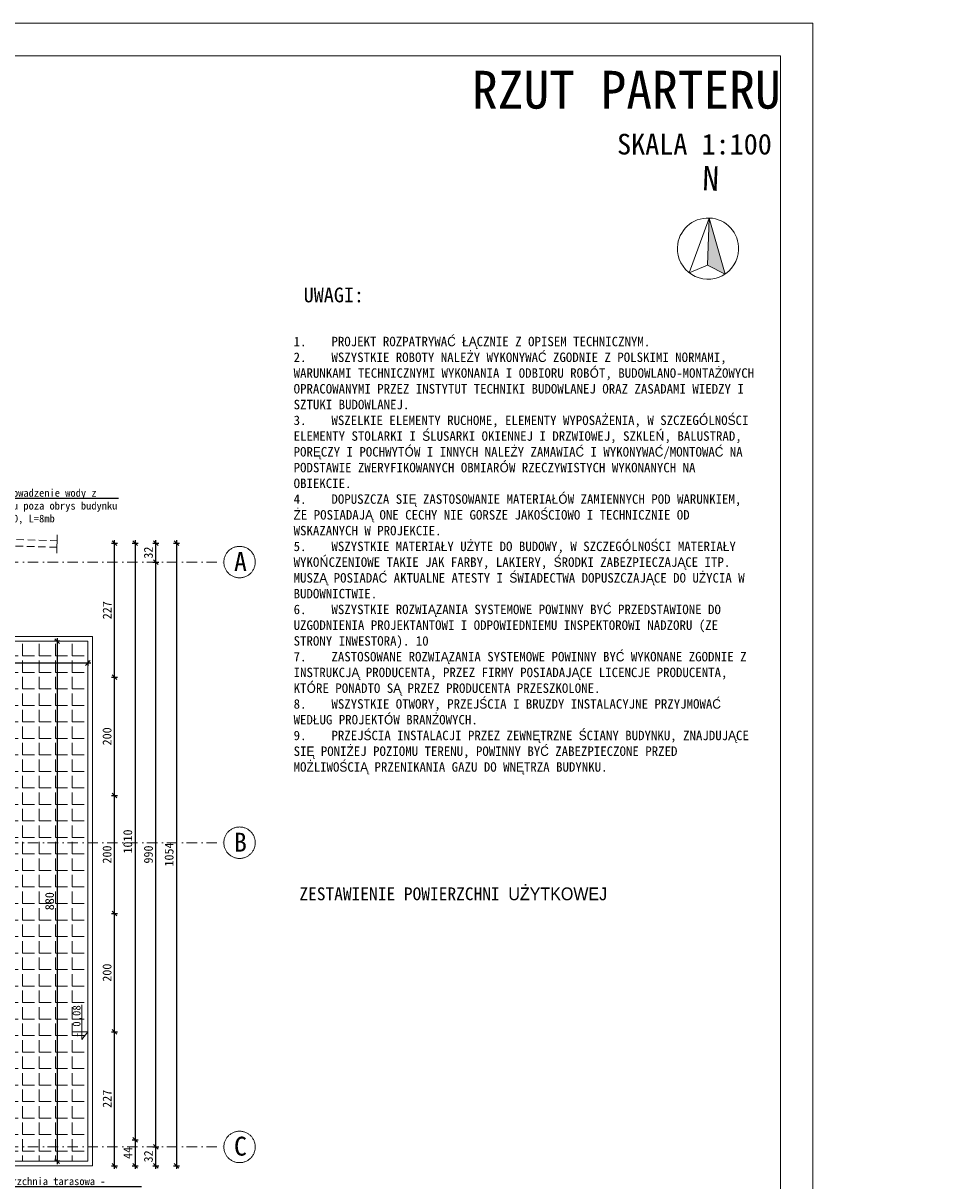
# Model space of a CAD drawing. Header units: millimetres. Extents: x -1373 to 28294, y -9636 to 187.
# Tile 85 of 133: x 6176 to 7722, y -5105 to -3146. Entities that reach past the tile are written whole.
import ezdxf
from ezdxf import colors
from ezdxf.entities.mleader import LeaderData, LeaderLine
from ezdxf.enums import TextEntityAlignment as Align
from ezdxf.math import Vec2, Vec3

# ---------------------------------------------------------------- set-up
doc = ezdxf.new("R2010")
doc.units = ezdxf.units.MM
doc.set_wipeout_variables(frame=1)
for name, pattern in [('HIDDEN2', [4.7625, 3.175, -1.5875]), ('Kreski i kropki', [335.138881, 176.388884, -88.194442, 0, -70.555556]), ('Wipeout_Contour', [1000, 0, -1000])]:
    doc.linetypes.add(name, pattern=pattern)
for name, color, linetype, lineweight in [('_k_krawężnik', 252, 'Continuous', 13), ('_k_kreskowanie', 250, 'Continuous', 9), ('_k_opis', 7, 'Continuous', 13), ('_k_osie', 142, 'Kreski i kropki', 13), ('_k_tabela', 7, 'Continuous', 13), ('_k_wymiar', 7, 'Continuous', 9), ('_k_zarys', 7, 'HIDDEN2', 20), ('Nowe_320-W Umeblowanie_Nr_pióra__1', 7, 'Continuous', 13)]:
    doc.layers.add(name, color=color, linetype=linetype, lineweight=lineweight)
doc.layers.add('Nowe_320-W Umeblowanie', color=7, linetype='Continuous')
doc.styles.add('GENERATED_STYLE_1', font='MS Gothic.ttf')
doc.styles.add('GENERATED_STYLE_2', font='MS Gothic.ttf')
doc.styles.add('Katarzyna', font='MS Gothic.ttf')
doc.dimstyles.new('1 - 100   (15cm)', dxfattribs={"dimscale": 5, "dimtxt": 3, "dimasz": 1.6, "dimexe": 1, "dimexo": 1, "dimgap": 1, "dimtad": 1, "dimdec": 0, "dimzin": 12, "dimdsep": 46, "dimtxsty": 'GENERATED_STYLE_1', "dimblk1": 'OBLIQUE', "dimblk2": 'OBLIQUE', "dimsah": 1, "dimcen": 0, "dimdle": 1, "dimclrd": 256, "dimclre": 256, "dimclrt": 4, "dimazin": 0, "dimtfac": 0.75, "dimtdec": 0, "dimtix": 1, "dimtmove": 1, "dimatfit": 3, "dimldrblk": 'OBLIQUE', "dimfxl": 1, "dimfxlon": 1, "dimtvp": 0.75, "dimtfillclr": 1, "dimtolj": 1, "dimtzin": 0, "dimarcsym": 0})

# ---------------------------------------------------------------- blocks, each defined once
blk = doc.blocks.new('_OBLIQUE')
at = {"color": 0, "linetype": 'ByBlock'}
blk.add_line((-0.5, -0.5), (0.5, 0.5), dxfattribs=at)
blk = doc.blocks.new('*D165')
at = {"layer": '_k_wymiar', "lineweight": -2, "transparency": 16777216}
for p, q in [((6325.2, -4853.1), (6335.2, -4853.1)), ((6330.2, -5085.1), (6330.2, -4848.1)), ((6325.2, -5080.1), (6335.2, -5080.1))]:
    blk.add_line(p, q, dxfattribs=at)
at = {"layer": 'Defpoints', "color": 0, "transparency": 16777216}
for p in [(5965.2, -4853.1), (6330.2, -4853.1), (5965.2, -5080.1)]:
    blk.add_point(p, dxfattribs=at)
at = {"layer": '_k_wymiar', "lineweight": -2, "transparency": 16777216, "xscale": 8, "yscale": 8, "zscale": 8}
for p, rotation in [((6330.2, -4853.1), 90), ((6330.2, -5080.1), 270)]:
    blk.add_blockref('_OBLIQUE', p, dxfattribs=dict(at, rotation=rotation))
at = {"layer": '_k_wymiar', "color": 4, "transparency": 16777216, "insert": (6317.7, -4966.6), "char_height": 15, "attachment_point": 5, "rotation": 90, "style": 'GENERATED_STYLE_1'}
blk.add_mtext('\\A1;227', dxfattribs=at)
blk = doc.blocks.new('*D166')
at = {"layer": '_k_wymiar', "lineweight": -2, "transparency": 16777216}
for p, q in [((6325.2, -4653.1), (6335.2, -4653.1)), ((6330.2, -4858.1), (6330.2, -4648.1)), ((6325.2, -4853.1), (6335.2, -4853.1))]:
    blk.add_line(p, q, dxfattribs=at)
at = {"layer": 'Defpoints', "color": 0, "transparency": 16777216}
for p in [(5945.2, -4653.1), (6330.2, -4653.1), (5965.2, -4853.1)]:
    blk.add_point(p, dxfattribs=at)
at = {"layer": '_k_wymiar', "lineweight": -2, "transparency": 16777216, "xscale": 8, "yscale": 8, "zscale": 8}
for p, rotation in [((6330.2, -4653.1), 90), ((6330.2, -4853.1), 270)]:
    blk.add_blockref('_OBLIQUE', p, dxfattribs=dict(at, rotation=rotation))
at = {"layer": '_k_wymiar', "color": 4, "transparency": 16777216, "insert": (6317.7, -4753.1), "char_height": 15, "attachment_point": 5, "rotation": 90, "style": 'GENERATED_STYLE_1'}
blk.add_mtext('\\A1;200', dxfattribs=at)
blk = doc.blocks.new('*D167')
at = {"layer": '_k_wymiar', "lineweight": -2, "transparency": 16777216}
for p, q in [((6330.2, -4658.1), (6330.2, -4448.1)), ((6325.2, -4453.1), (6335.2, -4453.1)), ((6325.2, -4653.1), (6335.2, -4653.1))]:
    blk.add_line(p, q, dxfattribs=at)
at = {"layer": 'Defpoints', "color": 0, "transparency": 16777216}
for p in [(5945.2, -4453.1), (6330.2, -4453.1), (5945.2, -4653.1)]:
    blk.add_point(p, dxfattribs=at)
at = {"layer": '_k_wymiar', "lineweight": -2, "transparency": 16777216, "xscale": 8, "yscale": 8, "zscale": 8}
for p, rotation in [((6330.2, -4453.1), 90), ((6330.2, -4653.1), 270)]:
    blk.add_blockref('_OBLIQUE', p, dxfattribs=dict(at, rotation=rotation))
at = {"layer": '_k_wymiar', "color": 4, "transparency": 16777216, "insert": (6317.7, -4553.1), "char_height": 15, "attachment_point": 5, "rotation": 90, "style": 'GENERATED_STYLE_1'}
blk.add_mtext('\\A1;200', dxfattribs=at)
blk = doc.blocks.new('*D168')
at = {"layer": '_k_wymiar', "lineweight": -2, "transparency": 16777216}
for p, q in [((6330.2, -4458.1), (6330.2, -4248.1)), ((6325.2, -4253.1), (6335.2, -4253.1)), ((6325.2, -4453.1), (6335.2, -4453.1))]:
    blk.add_line(p, q, dxfattribs=at)
at = {"layer": 'Defpoints', "color": 0, "transparency": 16777216}
for p in [(5945.2, -4253.1), (6330.2, -4253.1), (5945.2, -4453.1)]:
    blk.add_point(p, dxfattribs=at)
at = {"layer": '_k_wymiar', "lineweight": -2, "transparency": 16777216, "xscale": 8, "yscale": 8, "zscale": 8}
for p, rotation in [((6330.2, -4253.1), 90), ((6330.2, -4453.1), 270)]:
    blk.add_blockref('_OBLIQUE', p, dxfattribs=dict(at, rotation=rotation))
at = {"layer": '_k_wymiar', "color": 4, "transparency": 16777216, "insert": (6317.7, -4353.1), "char_height": 15, "attachment_point": 5, "rotation": 90, "style": 'GENERATED_STYLE_1'}
blk.add_mtext('\\A1;200', dxfattribs=at)
blk = doc.blocks.new('*D350')
at = {"layer": '_k_wymiar', "lineweight": -2, "transparency": 16777216}
for p, q in [((6360.2, -4026.1), (6370.2, -4026.1)), ((6365.2, -4021.1), (6365.2, -5041.1)), ((6360.2, -5036.1), (6370.2, -5036.1))]:
    blk.add_line(p, q, dxfattribs=at)
at = {"layer": 'Defpoints', "color": 0, "transparency": 16777216}
for p in [(5965.2, -4026.1), (5486.7, -5036.1), (6365.2, -5036.1)]:
    blk.add_point(p, dxfattribs=at)
at = {"layer": '_k_wymiar', "lineweight": -2, "transparency": 16777216, "xscale": 8, "yscale": 8, "zscale": 8}
for p, rotation in [((6365.2, -4026.1), 90), ((6365.2, -5036.1), 270)]:
    blk.add_blockref('_OBLIQUE', p, dxfattribs=dict(at, rotation=rotation))
at = {"layer": '_k_wymiar', "color": 4, "transparency": 16777216, "insert": (6352.7, -4531.1), "char_height": 15, "attachment_point": 5, "rotation": 90, "style": 'GENERATED_STYLE_1'}
blk.add_mtext('\\A1;1010', dxfattribs=at)
blk = doc.blocks.new('*D351')
at = {"layer": '_k_wymiar', "lineweight": -2, "transparency": 16777216}
for p, q in [((6360.2, -5036.1), (6370.2, -5036.1)), ((6365.2, -5031.1), (6365.2, -5085.1)), ((6360.2, -5080.1), (6370.2, -5080.1))]:
    blk.add_line(p, q, dxfattribs=at)
at = {"layer": 'Defpoints', "color": 0, "transparency": 16777216}
for p in [(5486.7, -5036.1), (5965.2, -5080.1), (6365.2, -5080.1)]:
    blk.add_point(p, dxfattribs=at)
at = {"layer": '_k_wymiar', "lineweight": -2, "transparency": 16777216, "xscale": 8, "yscale": 8, "zscale": 8}
for p, rotation in [((6365.2, -5036.1), 90), ((6365.2, -5080.1), 270)]:
    blk.add_blockref('_OBLIQUE', p, dxfattribs=dict(at, rotation=rotation))
at = {"layer": '_k_wymiar', "color": 4, "transparency": 16777216, "insert": (6352.7, -5058.1), "char_height": 15, "attachment_point": 5, "rotation": 90, "style": 'GENERATED_STYLE_1'}
blk.add_mtext('\\A1;44', dxfattribs=at)
blk = doc.blocks.new('*D352')
at = {"layer": '_k_wymiar', "lineweight": -2, "transparency": 16777216}
for p, q in [((6395.2, -5048.1), (6405.2, -5048.1)), ((6400.2, -5085.1), (6400.2, -5043.1)), ((6395.2, -5080.1), (6405.2, -5080.1))]:
    blk.add_line(p, q, dxfattribs=at)
at = {"layer": 'Defpoints', "color": 0, "transparency": 16777216}
for p in [(5933.2, -5048.1), (6400.2, -5048.1), (5965.2, -5080.1)]:
    blk.add_point(p, dxfattribs=at)
at = {"layer": '_k_wymiar', "lineweight": -2, "transparency": 16777216, "xscale": 8, "yscale": 8, "zscale": 8}
for p, rotation in [((6400.2, -5048.1), 90), ((6400.2, -5080.1), 270)]:
    blk.add_blockref('_OBLIQUE', p, dxfattribs=dict(at, rotation=rotation))
at = {"layer": '_k_wymiar', "color": 4, "transparency": 16777216, "insert": (6387.7, -5064.1), "char_height": 15, "attachment_point": 5, "rotation": 90, "style": 'GENERATED_STYLE_1'}
blk.add_mtext('\\A1;32', dxfattribs=at)
blk = doc.blocks.new('*D353')
at = {"layer": '_k_wymiar', "lineweight": -2, "transparency": 16777216}
for p, q in [((6400.2, -5053.1), (6400.2, -4053.1)), ((6395.2, -4058.1), (6405.2, -4058.1)), ((6395.2, -5048.1), (6405.2, -5048.1))]:
    blk.add_line(p, q, dxfattribs=at)
at = {"layer": 'Defpoints', "color": 0, "transparency": 16777216}
for p in [(5933.2, -4058.1), (6400.2, -4058.1), (5933.2, -5048.1)]:
    blk.add_point(p, dxfattribs=at)
at = {"layer": '_k_wymiar', "lineweight": -2, "transparency": 16777216, "xscale": 8, "yscale": 8, "zscale": 8}
for p, rotation in [((6400.2, -4058.1), 90), ((6400.2, -5048.1), 270)]:
    blk.add_blockref('_OBLIQUE', p, dxfattribs=dict(at, rotation=rotation))
at = {"layer": '_k_wymiar', "color": 4, "transparency": 16777216, "insert": (6387.7, -4553.1), "char_height": 15, "attachment_point": 5, "rotation": 90, "style": 'GENERATED_STYLE_1'}
blk.add_mtext('\\A1;990', dxfattribs=at)
blk = doc.blocks.new('*D354')
at = {"layer": '_k_wymiar', "lineweight": -2, "transparency": 16777216}
for p, q in [((6395.2, -4026.1), (6405.2, -4026.1)), ((6400.2, -4063.1), (6400.2, -4021.1)), ((6395.2, -4058.1), (6405.2, -4058.1))]:
    blk.add_line(p, q, dxfattribs=at)
at = {"layer": 'Defpoints', "color": 0, "transparency": 16777216}
for p in [(5965.2, -4026.1), (6400.2, -4026.1), (5933.2, -4058.1)]:
    blk.add_point(p, dxfattribs=at)
at = {"layer": '_k_wymiar', "lineweight": -2, "transparency": 16777216, "xscale": 8, "yscale": 8, "zscale": 8}
for p, rotation in [((6400.2, -4026.1), 90), ((6400.2, -4058.1), 270)]:
    blk.add_blockref('_OBLIQUE', p, dxfattribs=dict(at, rotation=rotation))
at = {"layer": '_k_wymiar', "color": 4, "transparency": 16777216, "insert": (6387.7, -4042.1), "char_height": 15, "attachment_point": 5, "rotation": 90, "style": 'GENERATED_STYLE_1'}
blk.add_mtext('\\A1;32', dxfattribs=at)
blk = doc.blocks.new('*D169')
at = {"layer": '_k_wymiar', "lineweight": -2, "transparency": 16777216}
for p, q in [((6430.2, -4026.1), (6440.2, -4026.1)), ((6435.2, -4021.1), (6435.2, -5085.1)), ((6430.2, -5080.1), (6440.2, -5080.1))]:
    blk.add_line(p, q, dxfattribs=at)
at = {"layer": 'Defpoints', "color": 0, "transparency": 16777216}
for p in [(5965.2, -4026.1), (5965.2, -5080.1), (6435.2, -5080.1)]:
    blk.add_point(p, dxfattribs=at)
at = {"layer": '_k_wymiar', "lineweight": -2, "transparency": 16777216, "xscale": 8, "yscale": 8, "zscale": 8}
for p, rotation in [((6435.2, -4026.1), 90), ((6435.2, -5080.1), 270)]:
    blk.add_blockref('_OBLIQUE', p, dxfattribs=dict(at, rotation=rotation))
at = {"layer": '_k_wymiar', "color": 4, "transparency": 16777216, "insert": (6422.7, -4553.1), "char_height": 15, "attachment_point": 5, "rotation": 90, "style": 'GENERATED_STYLE_1'}
blk.add_mtext('\\A1;1054', dxfattribs=at)
blk = doc.blocks.new('Symbol północy 21')
at = {"layer": 'Nowe_320-W Umeblowanie', "linetype": 'Continuous', "lineweight": 0, "true_color": 0x000000}
blk.add_hatch(color=18, dxfattribs=at).paths.add_polyline_path([(0, 0.5), (0, -0.27), (0.294, -0.405)])
at = {"layer": 'Nowe_320-W Umeblowanie_Nr_pióra__1', "color": 7, "linetype": 'Continuous', "lineweight": 13}
for p, q in [((0, 0.5), (0, -0.27)), ((0.294, -0.405), (0, 0.5)), ((0, -0.27), (0.294, -0.405))]:
    blk.add_line(p, q, dxfattribs=at)
for start, end in [(0, 180), (180, 0)]:
    blk.add_arc((0, 0), 0.5, start, end, dxfattribs=at)
at = {"layer": 'Nowe_320-W Umeblowanie_Nr_pióra__1', "color": 7, "lineweight": 13, "style": 'GENERATED_STYLE_1'}
blk.add_attdef('txt', text='', height=0.4, dxfattribs=at).set_placement((0, 0.828), align=Align.BOTTOM_CENTER)
at = {"color": 254, "linetype": 'Wipeout_Contour', "lineweight": 0, "ltscale": 2.239185}
blk.add_wipeout([(0, 0.5), (0, -0.27), (-0.294, -0.405)], dxfattribs=at).dxf.layer = 'Nowe_320-W Umeblowanie'
at = {"layer": 'Nowe_320-W Umeblowanie_Nr_pióra__1', "color": 7, "linetype": 'Continuous', "lineweight": 13}
for p, q in [((-0.294, -0.405), (0, 0.5)), ((0, 0.5), (0, -0.27)), ((0, -0.27), (-0.294, -0.405))]:
    blk.add_line(p, q, dxfattribs=at)
blk = doc.blocks.new('PÓŁNOC')
at = {"layer": 'Nowe_320-W Umeblowanie', "color": 7, "linetype": 'Continuous', "lineweight": 13}
blk.add_blockref('Symbol północy 21', (12.022, 13.325), dxfattribs=at).add_auto_attribs({'txt': 'N'})
blk = doc.blocks.new('*D221')
at = {"layer": '_k_wymiar', "lineweight": -2, "transparency": 16777216}
for p, q in [((6325.2, -4026.1), (6335.2, -4026.1)), ((6330.2, -4258.1), (6330.2, -4021.1)), ((6325.2, -4253.1), (6335.2, -4253.1))]:
    blk.add_line(p, q, dxfattribs=at)
at = {"layer": 'Defpoints', "color": 0, "transparency": 16777216}
for p in [(5965.2, -4026.1), (6330.2, -4026.1), (5945.2, -4253.1)]:
    blk.add_point(p, dxfattribs=at)
at = {"layer": '_k_wymiar', "lineweight": -2, "transparency": 16777216, "xscale": 8, "yscale": 8, "zscale": 8}
for p, rotation in [((6330.2, -4026.1), 90), ((6330.2, -4253.1), 270)]:
    blk.add_blockref('_OBLIQUE', p, dxfattribs=dict(at, rotation=rotation))
at = {"layer": '_k_wymiar', "color": 4, "transparency": 16777216, "insert": (6317.7, -4139.6), "char_height": 15, "attachment_point": 5, "rotation": 90, "style": 'GENERATED_STYLE_1'}
blk.add_mtext('\\A1;227', dxfattribs=at)
blk = doc.blocks.new('*D423')
at = {"layer": '_k_wymiar', "lineweight": -2, "transparency": 16777216}
for p, q in [((5960.2, -4228.9), (6290.2, -4228.9)), ((5965.2, -4223.9), (5965.2, -4233.9)), ((6285.2, -4223.9), (6285.2, -4233.9))]:
    blk.add_line(p, q, dxfattribs=at)
at = {"layer": 'Defpoints', "color": 0, "transparency": 16777216}
for p in [(5965.2, -4192.1), (6285.2, -4192.1), (6285.2, -4228.9)]:
    blk.add_point(p, dxfattribs=at)
at = {"layer": '_k_wymiar', "lineweight": -2, "transparency": 16777216, "xscale": 8, "yscale": 8, "zscale": 8, "rotation": 180}
blk.add_blockref('_OBLIQUE', (5965.2, -4228.9), dxfattribs=at)
at = {"layer": '_k_wymiar', "lineweight": -2, "transparency": 16777216, "xscale": 8, "yscale": 8, "zscale": 8}
blk.add_blockref('_OBLIQUE', (6285.2, -4228.9), dxfattribs=at)
at = {"layer": '_k_wymiar', "color": 4, "transparency": 16777216, "insert": (6125.2, -4216.4), "char_height": 15, "attachment_point": 5, "style": 'GENERATED_STYLE_1'}
blk.add_mtext('\\A1;320', dxfattribs=at)
blk = doc.blocks.new('*D226')
at = {"layer": '_k_wymiar', "lineweight": -2, "transparency": 16777216}
for p, q in [((6238, -4192.1), (6228, -4192.1)), ((6233, -4187.1), (6233, -5077.1)), ((6238, -5072.1), (6228, -5072.1))]:
    blk.add_line(p, q, dxfattribs=at)
at = {"layer": 'Defpoints', "color": 0, "transparency": 16777216}
for p in [(6260.3, -4192.1), (6233, -5072.1), (6260.3, -5072.1)]:
    blk.add_point(p, dxfattribs=at)
at = {"layer": '_k_wymiar', "lineweight": -2, "transparency": 16777216, "xscale": 8, "yscale": 8, "zscale": 8}
for p, rotation in [((6233, -4192.1), 90), ((6233, -5072.1), 270)]:
    blk.add_blockref('_OBLIQUE', p, dxfattribs=dict(at, rotation=rotation))
at = {"layer": '_k_wymiar', "color": 4, "transparency": 16777216, "insert": (6220.5, -4632.1), "char_height": 15, "attachment_point": 5, "rotation": 90, "style": 'GENERATED_STYLE_1'}
blk.add_mtext('\\A1;880', dxfattribs=at)
blk = doc.blocks.new('*U488')
at = {"layer": '_k_wymiar'}
blk.add_line((0, -0.153), (0, -0.4), dxfattribs=at)
blk.add_lwpolyline([(0, -0.153), (0, 0), (-0.198, -0.153), (0.685, -0.153)], dxfattribs=at)
at = {"layer": '_k_wymiar', "style": 'GENERATED_STYLE_1'}
blk.add_attdef('%%P_0.00', text='', height=0.2, dxfattribs=at).set_placement((-0.146, -0.423), align=Align.BOTTOM_LEFT)

msp = doc.modelspace()

# ---------------------------------------------------------------- hatches: boundary and pattern name
at = {"layer": '_k_kreskowanie'}
h = msp.add_hatch(dxfattribs=at)
h.set_pattern_fill('ANGLE', color=256, scale=4)
h.set_pattern_definition([(0, (0, 2), (0, 27.94), [20.32, -7.62]), (90, (0, 2), (-27.94, 2e-15), [20.32, -7.62])])
h.paths.add_polyline_path([(6285.2, -4192.1), (5965.2, -4192.1), (5965.2, -4251.1), (5945.2, -4251.1), (5945.2, -4451.1), (5965.2, -4451.1), (5965.2, -4651.1), (5945.2, -4651.1), (5945.2, -4851.1), (5965.2, -4851.1), (5965.2, -5072.1), (6285.2, -5072.1)])

# ---------------------------------------------------------------- linework, layer by layer
at = {"layer": '_k_krawężnik'}
msp.add_lwpolyline([(5965.2, -5080.1), (6293.2, -5080.1), (6293.2, -4184.1), (5965.2, -4184.1)], close=True, dxfattribs=at)
msp.add_lwpolyline([(5965.2, -4651.1), (5965.2, -5072.1), (6285.2, -5072.1), (6285.2, -4192.1), (5965.2, -4192.1), (5965.2, -4651.1)], dxfattribs=at)
at = {"layer": '_k_opis'}
for points in [[(3312.2, -3145.9), (7512.2, -3145.9), (7512.2, -6115.9), (3312.2, -6115.9)], [(3502.2, -3200.9), (7457.2, -3200.9), (7457.2, -6060.9), (3502.2, -6060.9)]]:
    msp.add_lwpolyline(points, close=True, dxfattribs=at)
at = {"layer": '_k_osie', "ltscale": 0.1}
for points in [[(3595.2, -4058.1), (6515.2, -4058.1)], [(3595.2, -4533.1), (6515.2, -4533.1)], [(3595.2, -5048.1), (6515.2, -5048.1)]]:
    msp.add_lwpolyline(points, dxfattribs=at)
at = {"layer": '_k_osie'}
for centre in [(6541.9, -4058.1), (6541.9, -4533.1), (6541.9, -5048.1)]:
    msp.add_circle(centre, 26.6, dxfattribs=at)
at = {"layer": '_k_wymiar'}
msp.add_lwpolyline([(6233.5, -4012.1), (6232.5, -4043.1)], dxfattribs=at)
at = {"layer": '_k_zarys', "color": 7, "ltscale": 4}
for points in [[(5935.8, -4012.7), (6233.1, -4022.1)], [(6232.8, -4033.1), (5935.5, -4023.7)]]:
    msp.add_lwpolyline(points, dxfattribs=at)

# ---------------------------------------------------------------- block references
at = {"layer": '_k_wymiar'}
ref = msp.add_blockref('*U488', (6285.2, -4853.1), dxfattribs=dict(at, xscale=-66.83250000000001, yscale=66.83250000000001, zscale=66.83250000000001, rotation=270))
ref.add_attrib('%%P_0.00', '- 0,08', dxfattribs={"height": 13.37, "rotation": 90, "style": 'GENERATED_STYLE_1'}).set_placement((6259.3, -4862.8), align=Align.TOP_LEFT)

# ---------------------------------------------------------------- texts
at = {"layer": '_k_opis', "ltscale": 5, "attachment_point": 1, "style": 'Katarzyna'}
for s, width, insert, char_height in [('\\pi785.94;{\\fMS Gothic|b1|i0|c238|p49;\\H4x;PRZEKRÓJ A-01\\P\\pi934.84;\\H0.54687x;SKALA 1:50}', 1047.438, (1853, -3206.5), 8), ('\\pi553.86;{\\fMS Gothic|b1|i0|c238|p49;\\H4x;RZUT PARTERU\\P\\pi799.44;\\H0.54687x;SKALA 1:100}', 1047.438, (6381.4, -3226.5), 16), ('{\\fMS Gothic|b0|i0|c128|p49;\\H1.5625x; UWAGI:\\fMS Gothic|b0|i0|c238|p49;\\P\\fMS Gothic|b0|i0|c128|p49;\\P\\pi-48,l64,t64;\\H0.64x;1.^IPROJEKT ROZPATRYWA}Ć ŁĄ{\\fMS Gothic|b0|i0|c128|p49;CZNIE Z OPISEM TECHNICZNYM.\\P2.^IWSZYSTKIE ROBOTY NALE}Ż{\\fMS Gothic|b0|i0|c128|p49;Y WYKONYWA}Ć {\\fMS Gothic|b0|i0|c128|p49;ZGODNIE Z POLSKIMI NORMAMI, WARUNKAMI TECHNICZNYMI WYKONANIA I ODBIORU ROBÓT, BUDOWLANO-MONTA}Ż{\\fMS Gothic|b0|i0|c128|p49;OWYCH OPRACOWANYMI PRZEZ INSTYTUT TECHNIKI BUDOWLANEJ ORAZ ZASADAMI WIEDZY I SZTUKI BUDOWLANEJ.\\P3.^IWSZELKIE ELEMENTY RUCHOME, ELEMENTY WYPOSA}Ż{\\fMS Gothic|b0|i0|c128|p49;ENIA, W SZCZEGÓLNO}Ś{\\fMS Gothic|b0|i0|c128|p49;CI ELEMENTY STOLARKI I }Ś{\\fMS Gothic|b0|i0|c128|p49;LUSARKI OKIENNEJ I DRZWIOWEJ, SZKLE}Ń{\\fMS Gothic|b0|i0|c128|p49;, BALUSTRAD, POR}Ę{\\fMS Gothic|b0|i0|c128|p49;CZY I POCHWYTÓW I INNYCH NALE}Ż{\\fMS Gothic|b0|i0|c128|p49;Y ZAMAWIA}Ć {\\fMS Gothic|b0|i0|c128|p49;I WYKONYWA}Ć{\\fMS Gothic|b0|i0|c128|p49;/MONTOWA}Ć {\\fMS Gothic|b0|i0|c128|p49;NA PODSTAWIE ZWERYFIKOWANYCH OBMIARÓW RZECZYWISTYCH WYKONANYCH NA OBIEKCIE.\\P4.^IDOPUSZCZA SI}Ę {\\fMS Gothic|b0|i0|c128|p49;ZASTOSOWANIE MATERIA}Ł{\\fMS Gothic|b0|i0|c128|p49;ÓW ZAMIENNYCH POD WARUNKIEM, }Ż{\\fMS Gothic|b0|i0|c128|p49;E POSIADAJ}Ą {\\fMS Gothic|b0|i0|c128|p49;ONE CECHY NIE GORSZE JAKO}Ś{\\fMS Gothic|b0|i0|c128|p49;CIOWO I TECHNICZNIE OD WSKAZANYCH W PROJEKCIE.\\P5.^IWSZYSTKIE MATERIA}Ł{\\fMS Gothic|b0|i0|c128|p49;Y U}Ż{\\fMS Gothic|b0|i0|c128|p49;YTE DO BUDOWY, W SZCZEGÓLNO}Ś{\\fMS Gothic|b0|i0|c128|p49;CI MATERIA}Ł{\\fMS Gothic|b0|i0|c128|p49;Y WYKO}Ń{\\fMS Gothic|b0|i0|c128|p49;CZENIOWE TAKIE JAK FARBY, LAKIERY, }Ś{\\fMS Gothic|b0|i0|c128|p49;RODKI ZABEZPIECZAJ}Ą{\\fMS Gothic|b0|i0|c128|p49;CE ITP. MUSZ}Ą {\\fMS Gothic|b0|i0|c128|p49;POSIADA}Ć {\\fMS Gothic|b0|i0|c128|p49;AKTUALNE ATESTY I }Ś{\\fMS Gothic|b0|i0|c128|p49;WIADECTWA DOPUSZCZAJ}Ą{\\fMS Gothic|b0|i0|c128|p49;CE DO U}Ż{\\fMS Gothic|b0|i0|c128|p49;YCIA W BUDOWNICTWIE.\\P6.^IWSZYSTKIE ROZWI}Ą{\\fMS Gothic|b0|i0|c128|p49;ZANIA SYSTEMOWE POWINNY BY}Ć {\\fMS Gothic|b0|i0|c128|p49;PRZEDSTAWIONE DO UZGODNIENIA PROJEKTANTOWI I ODPOWIEDNIEMU INSPEKTOROWI NADZORU (ZE STRONY INWESTORA). 10\\P7.^IZASTOSOWANE ROZWI}Ą{\\fMS Gothic|b0|i0|c128|p49;ZANIA SYSTEMOWE POWINNY BY}Ć {\\fMS Gothic|b0|i0|c128|p49;WYKONANE ZGODNIE Z INSTRUKCJ}Ą {\\fMS Gothic|b0|i0|c128|p49;PRODUCENTA, PRZEZ FIRMY POSIADAJ}Ą{\\fMS Gothic|b0|i0|c128|p49;CE LICENCJE PRODUCENTA, KTÓRE PONADTO S}Ą {\\fMS Gothic|b0|i0|c128|p49;PRZEZ PRODUCENTA PRZESZKOLONE.\\P8.^IWSZYSTKIE OTWORY, PRZEJ}Ś{\\fMS Gothic|b0|i0|c128|p49;CIA I BRUZDY INSTALACYJNE PRZYJMOWA}Ć {\\fMS Gothic|b0|i0|c128|p49;WED}Ł{\\fMS Gothic|b0|i0|c128|p49;UG PROJEKTÓW BRAN}Ż{\\fMS Gothic|b0|i0|c128|p49;OWYCH.\\P9.^IPRZEJ}Ś{\\fMS Gothic|b0|i0|c128|p49;CIA INSTALACJI PRZEZ ZEWN}Ę{\\fMS Gothic|b0|i0|c128|p49;TRZNE }Ś{\\fMS Gothic|b0|i0|c128|p49;CIANY BUDYNKU, ZNAJDUJ}Ą{\\fMS Gothic|b0|i0|c128|p49;CE SI}Ę {\\fMS Gothic|b0|i0|c128|p49;PONI}Ż{\\fMS Gothic|b0|i0|c128|p49;EJ POZIOMU TERENU, POWINNY BY}Ć {\\fMS Gothic|b0|i0|c128|p49;ZABEZPIECZONE PRZED MO}Ż{\\fMS Gothic|b0|i0|c128|p49;LIWO}Ś{\\fMS Gothic|b0|i0|c128|p49;CI}Ą {\\fMS Gothic|b0|i0|c128|p49;PRZENIKANIA GAZU DO WN}Ę{\\fMS Gothic|b0|i0|c128|p49;TRZA BUDYNKU. }', 783.954, (6633.4, -3593.4), 16), ('\\pi633.05;{\\fMS Gothic|b1|i0|c238|p49;\\H4x;ZESTAWIENIE PRZEGRÓD\\P\\pi934.84;\\H0.54687x;SKALA 1:50}', 1047.438, (-362.3, -4977.1), 8), ('\\pi780.29;{\\fMS Gothic|b1|i0|c238|p49;\\H4x;PRZEKRÓJ A-02\\P\\pi934.84;\\H0.54687x;SKALA 1:50}', 1047.438, (1846.3, -4977.1), 8)]:
    msp.add_mtext_dynamic_manual_height_columns(s, width=width, gutter_width=25, heights=[0], dxfattribs=dict(at, insert=insert, char_height=char_height))
at = {"layer": '_k_osie', "char_height": 32, "attachment_point": 8, "style": 'GENERATED_STYLE_2'}
for s, insert in [('A', (6543.4, -4073.3)), ('B', (6543.4, -4548.3)), ('C', (6543.4, -5063.3))]:
    msp.add_mtext(s, dxfattribs=dict(at, insert=insert))
at = {"layer": '_k_tabela', "ltscale": 5, "insert": (6643.1, -4608.8), "char_height": 20, "attachment_point": 1, "style": 'GENERATED_STYLE_2'}
msp.add_mtext_dynamic_manual_height_columns('{\\fMS Gothic|b1|i0|c238|p49;\\H1.0833x;ZESTAWIENIE POWIERZCHNI UŻYTKOWEJ}', width=570.414, gutter_width=548.7, heights=[211.8], dxfattribs=at)

# ---------------------------------------------------------------- dimensions: what is measured, and where the dimension line sits
at = {"layer": '_k_wymiar'}
for base, p1, p2, picture, middle in [((6365.2, -5036.1), (5965.2, -4026.1), (5486.7, -5036.1), '*D350', (6352.7, -4531.1)), ((6400.2, -4026.1), (5933.2, -4058.1), (5965.2, -4026.1), '*D354', (6387.7, -4042.1)), ((6330.2, -4026.1), (5945.2, -4253.1), (5965.2, -4026.1), '*D221', (6317.7, -4139.6)), ((6435.2, -5080.1), (5965.2, -4026.1), (5965.2, -5080.1), '*D169', (6422.7, -4553.1)), ((6400.2, -4058.1), (5933.2, -5048.1), (5933.2, -4058.1), '*D353', (6387.7, -4553.1)), ((6233, -5072.1), (6260.3, -4192.1), (6260.3, -5072.1), '*D226', (6220.5, -4632.1)), ((6330.2, -4253.1), (5945.2, -4453.1), (5945.2, -4253.1), '*D168', (6317.7, -4353.1)), ((6330.2, -4453.1), (5945.2, -4653.1), (5945.2, -4453.1), '*D167', (6317.7, -4553.1)), ((6330.2, -4653.1), (5965.2, -4853.1), (5945.2, -4653.1), '*D166', (6317.7, -4753.1)), ((6330.2, -4853.1), (5965.2, -5080.1), (5965.2, -4853.1), '*D165', (6317.7, -4966.6)), ((6365.2, -5080.1), (5486.7, -5036.1), (5965.2, -5080.1), '*D351', (6352.7, -5058.1)), ((6400.2, -5048.1), (5965.2, -5080.1), (5933.2, -5048.1), '*D352', (6387.7, -5064.1))]:
    dim = msp.add_linear_dim(base=base, p1=p1, p2=p2, angle=90, dimstyle='1 - 100   (15cm)', dxfattribs=at)
    dim.commit()
    dim.dimension.update_dxf_attribs({"geometry": picture, "text_midpoint": middle})
dim = msp.add_linear_dim(base=(6285.2, -4228.9), p1=(5965.2, -4192.1), p2=(6285.2, -4192.1), dimstyle='1 - 100   (15cm)', dxfattribs=at)
dim.commit()
dim.dimension.update_dxf_attribs({"geometry": '*D423', "text_midpoint": (6125.2, -4216.4)})

# ---------------------------------------------------------------- leaders
at = {"layer": '_k_opis', "ltscale": 0.1}
ml = msp.add_multileader_mtext('Standard', dxfattribs=at)
ml.set_content('odprowadzenie wody z dachu poza obrys budynku\\P\\pxt7;DN110, L=8mb', color=256, style='GENERATED_STYLE_1')
ml.set_leader_properties()
ml.build(insert=Vec2(0, 0))
ml.multileader.update_dxf_attribs({"text_left_attachment_type": 6, "text_right_attachment_type": 6, "arrow_head_size": 13})
ctx = ml.context
ctx.base_point, ctx.char_height, ctx.arrow_head_size, ctx.landing_gap_size, ctx.plane_origin = Vec3(6121.3, -3950.1), 13, 13, 1.67, Vec3(6258.3, -3533.1)
ctx.left_attachment, ctx.right_attachment = 6, 6
notes = []
notes.append((ctx, [(0, (1, 1, 0), (6119.7, -3950.1), (1, 0), 1.63, [(0, [(6057.3, -4019.5)], 0, [])])]))
ctx.mtext.insert, ctx.mtext.width, ctx.mtext.flow_direction = Vec3(6123, -3934.5), 211.879, 5
ml = msp.add_multileader_mtext('Standard', dxfattribs=at)
ml.set_content('nawierzchnia tarasowa - betonowe płyty chodnikowe ograniczone obrzeżem betonowym   ', color=256, style='GENERATED_STYLE_1')
ml.set_leader_properties()
ml.build(insert=Vec2(0, 0))
ml.multileader.update_dxf_attribs({"text_left_attachment_type": 6, "text_right_attachment_type": 6, "dogleg_length": 1.63, "arrow_head_size": 13})
ctx = ml.context
ctx.base_point, ctx.char_height, ctx.arrow_head_size, ctx.landing_gap_size, ctx.plane_origin = Vec3(6109.9, -5115.3), 13, 13, 1.67, Vec3(6503.4, -5027.9)
ctx.left_attachment, ctx.right_attachment = 6, 6
notes.append((ctx, [(1, (1, 1, 0), (6108.3, -5115.3), (1, 0), 1.63, [(0, [(6071.3, -5061.2)], 0, [])])]))
ctx.mtext.insert, ctx.mtext.width, ctx.mtext.defined_height, ctx.mtext.flow_direction = Vec3(6111.6, -5099.7), 261.755, 37.6, 5
for ctx, leaders in notes:
    for number, flags, end, landing, length, lines in leaders:
        leader = LeaderData()
        leader.index, (leader.has_last_leader_line, leader.has_dogleg_vector, leader.attachment_direction) = number, flags
        leader.last_leader_point, leader.dogleg_vector, leader.dogleg_length = Vec3(end), Vec3(landing), length
        for number, points, colour, breaks in lines:
            line = LeaderLine()
            line.index, line.vertices, line.color, line.breaks = number, Vec3.list(points), colors.encode_raw_color(colour), breaks
            leader.lines.append(line)
        ctx.leaders.append(leader)

# ---------------------------------------------------------------- next in the draw order: block references
at = {"xscale": 103.6800000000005, "yscale": 103.6800000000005, "zscale": 103.6800000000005, "rotation": 357.772928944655}
msp.add_blockref('PÓŁNOC', (6035.6, -4859.6), dxfattribs=at)

doc.saveas('drawing.dxf')
